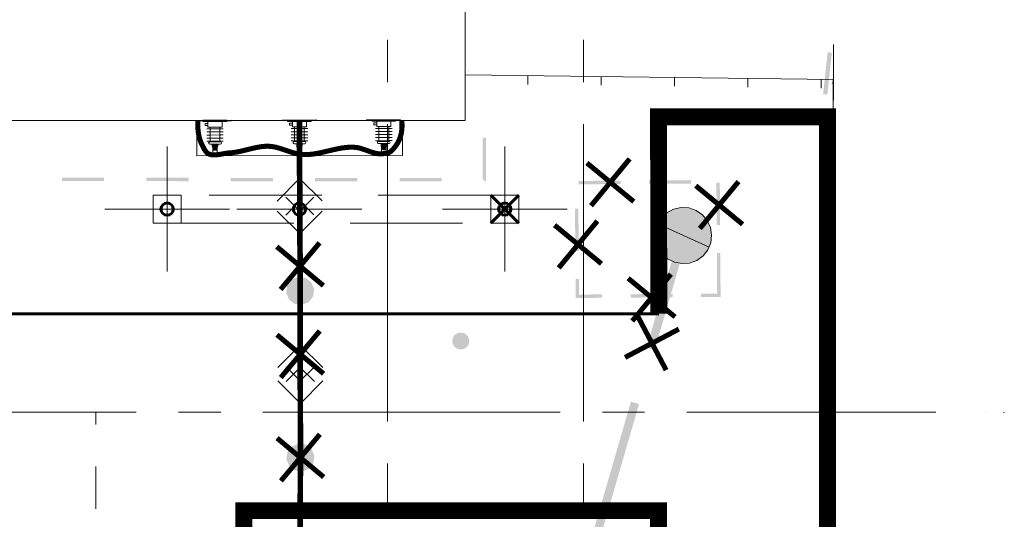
# Model space of a CAD drawing. Header units: millimetres. Extents: x 0 to 420, y 0 to 297.
# Tile 27 of 43: x 112 to 147, y 234 to 252. Entities that reach past the tile are written whole.
import ezdxf

# ---------------------------------------------------------------- set-up
doc = ezdxf.new("R2010")
doc.units = ezdxf.units.MM
for name, pattern in [('K5LT32769', [0]), ('K5LT32772', [0]), ('K5LT_AXLED', [15.063659, 10.563659, -1.5, 1.5, -1.5]), ('K5LT_BASIC', [0]), ('K5LT_DASHED', [6, 4, -2]), ('K5LT_THIN', [0])]:
    doc.linetypes.add(name, pattern=pattern)
for name, color, linetype, true_color in [('Демонтаж', 7, 'Continuous', 0x666666), ('Дороги', 7, 'Continuous', 0x666666), ('План ПС', 7, 'Continuous', 0x666666), ('Существующее оборудование', 7, 'Continuous', 0x7f7f7f), ('Топосъемка', 7, 'Continuous', 0x7f7f7f)]:
    doc.layers.add(name, color=color, linetype=linetype, true_color=true_color)

# ---------------------------------------------------------------- blocks, each defined once
blk = doc.blocks.new('U3')
at = {"layer": 'План ПС', "linetype": 'K5LT_AXLED', "lineweight": 18}
for q in [(122.18, 247.497), (119.961, 245.278), (122.18, 243.059), (124.399, 245.278)]:
    blk.add_line((122.18, 245.278), q, dxfattribs=at)
blk = doc.blocks.new('U36')
at = {"layer": 'План ПС', "linetype": 'K5LT_AXLED', "lineweight": 18}
for q in [(117.48, 247.497), (115.261, 245.278), (117.48, 243.059), (119.699, 245.278)]:
    blk.add_line((117.48, 245.278), q, dxfattribs=at)
blk = doc.blocks.new('U37')
at = {"layer": 'План ПС', "linetype": 'K5LT_AXLED', "lineweight": 18}
for q in [(129.48, 247.497), (127.261, 245.278), (129.48, 243.059), (131.699, 245.278)]:
    blk.add_line((129.48, 245.278), q, dxfattribs=at)
blk = doc.blocks.new('U38')
at = {"layer": 'План ПС', "linetype": 'K5LT_AXLED', "lineweight": 18}
for q in [(122.18, 247.497), (119.961, 245.278), (122.18, 243.059), (124.399, 245.278)]:
    blk.add_line((122.18, 245.278), q, dxfattribs=at)
blk = doc.blocks.new('U64')
at = {"layer": 'Существующее оборудование', "linetype": 'K5LT_THIN', "lineweight": 18}
for p, q in [((128.074, 260.819), (128.074, 248.432)), ((128.074, 248.432), (79.984, 248.432))]:
    blk.add_line(p, q, dxfattribs=at)
blk = doc.blocks.new('U70')
at = {"layer": 'Существующее оборудование', "linetype": 'K5LT_THIN', "lineweight": 18}
for p, q in [((118.539, 248.432), (125.839, 248.443)), ((118.541, 247.168), (118.539, 248.432)), ((125.839, 248.443), (125.841, 247.18)), ((125.841, 247.18), (118.541, 247.168))]:
    blk.add_line(p, q, dxfattribs=at)
blk = doc.blocks.new('U86')
at = {"layer": 'Существующее оборудование', "linetype": 'K5LT_THIN', "lineweight": 18}
for p, q in [((118.615, 248.432), (119.764, 248.435)), ((118.615, 248.414), (118.615, 248.432)), ((119.764, 248.435), (119.764, 248.417)), ((119.764, 248.417), (118.615, 248.414))]:
    blk.add_line(p, q, dxfattribs=at)
blk = doc.blocks.new('U87')
at = {"layer": 'Существующее оборудование', "linetype": 'K5LT_THIN', "lineweight": 18}
for p, q in [((121.571, 248.441), (122.792, 248.445)), ((121.571, 248.421), (121.571, 248.441)), ((122.792, 248.425), (121.571, 248.421)), ((122.792, 248.445), (122.792, 248.425))]:
    blk.add_line(p, q, dxfattribs=at)
blk = doc.blocks.new('U88')
at = {"layer": 'Существующее оборудование', "linetype": 'K5LT_THIN', "lineweight": 18}
for p, q in [((124.565, 248.45), (125.778, 248.453)), ((124.565, 248.43), (124.565, 248.45)), ((125.778, 248.433), (124.565, 248.43)), ((125.778, 248.453), (125.778, 248.433))]:
    blk.add_line(p, q, dxfattribs=at)
blk = doc.blocks.new('U117')
at = {"layer": 'План ПС', "linetype": 'K5LT_DASHED', "lineweight": 18}
for p, q in [((128.98, 245.778), (117.98, 245.778)), ((117.98, 245.778), (117.98, 244.778)), ((128.98, 244.778), (128.98, 245.778)), ((117.98, 244.778), (128.98, 244.778))]:
    blk.add_line(p, q, dxfattribs=at)
blk = doc.blocks.new('U118')
at = {"layer": 'План ПС', "linetype": 'K5LT_DASHED', "lineweight": 18}
for p, q in [((129.98, 245.778), (128.98, 245.778)), ((128.98, 245.778), (128.98, 244.778)), ((129.98, 244.778), (129.98, 245.778)), ((128.98, 244.778), (129.98, 244.778))]:
    blk.add_line(p, q, dxfattribs=at)
blk = doc.blocks.new('U119')
at = {"layer": 'План ПС', "linetype": 'K5LT_DASHED', "lineweight": 18}
for p, q in [((117.98, 245.778), (116.98, 245.778)), ((116.98, 245.778), (116.98, 244.778)), ((117.98, 244.778), (117.98, 245.778)), ((116.98, 244.778), (117.98, 244.778))]:
    blk.add_line(p, q, dxfattribs=at)
blk = doc.blocks.new('U211')
at = {"layer": 'Топосъемка'}
blk.add_hatch(color=256, dxfattribs=at).paths.add_polyline_path([(128.02, 240.307), (128.048, 240.32), (128.075, 240.335), (128.1, 240.353), (128.124, 240.373), (128.145, 240.396), (128.163, 240.42), (128.179, 240.447), (128.193, 240.475), (128.203, 240.504), (128.21, 240.534), (128.214, 240.565), (128.215, 240.596), (128.212, 240.627), (128.207, 240.657), (128.198, 240.687), (128.186, 240.716), (128.172, 240.743), (128.154, 240.769), (128.134, 240.793), (128.112, 240.814), (128.088, 240.833), (128.062, 240.85), (128.034, 240.864), (128.005, 240.874), (127.975, 240.882), (127.944, 240.887), (127.913, 240.888), (127.882, 240.887), (127.852, 240.882), (127.822, 240.874), (127.81, 240.869), (127.781, 240.857), (127.754, 240.842), (127.729, 240.824), (127.706, 240.804), (127.685, 240.781), (127.666, 240.756), (127.65, 240.73), (127.637, 240.702), (127.627, 240.672), (127.62, 240.642), (127.616, 240.611), (127.615, 240.58), (127.617, 240.55), (127.623, 240.519), (127.631, 240.489), (127.643, 240.461), (127.658, 240.433), (127.675, 240.408), (127.695, 240.384), (127.717, 240.362), (127.742, 240.343), (127.768, 240.327), (127.796, 240.313), (127.825, 240.302), (127.855, 240.294), (127.885, 240.29), (127.916, 240.288), (127.947, 240.29), (127.978, 240.295), (128.008, 240.303)])
blk = doc.blocks.new('U228')
at = {"layer": 'Топосъемка', "linetype": 'K5LT32772', "lineweight": 20}
blk.add_line((141.164, 251.134), (141.148, 248.634), dxfattribs=at)
blk = doc.blocks.new('U256')
at = {"layer": 'Топосъемка'}
blk.add_hatch(color=256, dxfattribs=at).paths.add_polyline_path([(122.151, 236.94), (121.912, 236.841), (121.754, 236.635), (121.72, 236.379), (121.819, 236.14), (122.024, 235.982), (122.281, 235.948), (122.52, 236.047), (122.678, 236.252), (122.712, 236.509), (122.613, 236.748), (122.407, 236.906)])
blk = doc.blocks.new('U257')
at = {"layer": 'Топосъемка'}
blk.add_hatch(color=256, dxfattribs=at).paths.add_polyline_path([(122.144, 242.864), (121.905, 242.765), (121.747, 242.56), (121.713, 242.303), (121.812, 242.064), (122.017, 241.907), (122.274, 241.873), (122.513, 241.972), (122.671, 242.177), (122.705, 242.433), (122.606, 242.673), (122.401, 242.83)])
blk = doc.blocks.new('U297')
at = {"layer": 'Топосъемка', "linetype": 'K5LT32772', "lineweight": 20}
for p, q in [((121.394, 245.564), (122.19, 246.368)), ((122.19, 246.368), (122.994, 245.572)), ((122.207, 242.868), (122.19, 246.368)), ((122.194, 245.568), (121.696, 245.066)), ((122.696, 245.071), (122.194, 245.568))]:
    blk.add_line(p, q, dxfattribs=at)
blk = doc.blocks.new('U298')
at = {"layer": 'Топосъемка', "linetype": 'K5LT32772', "lineweight": 20}
for p, q in [((122.183, 247.904), (122.199, 244.404)), ((122.195, 245.204), (121.693, 245.701)), ((122.693, 245.706), (122.195, 245.204)), ((121.395, 245.2), (122.199, 244.404)), ((122.199, 244.404), (122.995, 245.208))]:
    blk.add_line(p, q, dxfattribs=at)
blk = doc.blocks.new('U299')
at = {"layer": 'Топосъемка', "linetype": 'K5LT32772', "lineweight": 20}
for p, q in [((122.21, 241.868), (122.214, 238.368)), ((122.213, 239.168), (121.712, 239.668)), ((122.712, 239.669), (122.213, 239.168)), ((121.413, 239.167), (122.214, 238.368)), ((122.214, 238.368), (123.013, 239.169))]:
    blk.add_line(p, q, dxfattribs=at)
blk = doc.blocks.new('U300')
at = {"layer": 'Топосъемка', "linetype": 'K5LT32772', "lineweight": 20}
for p, q in [((121.412, 239.643), (122.211, 240.444)), ((122.211, 240.444), (123.012, 239.645)), ((122.215, 236.944), (122.211, 240.444)), ((122.212, 239.644), (121.713, 239.143)), ((122.713, 239.144), (122.212, 239.644))]:
    blk.add_line(p, q, dxfattribs=at)
blk = doc.blocks.new('U304')
at = {"layer": 'Топосъемка', "linetype": 'K5LT32772', "lineweight": 20}
for p, q in [((122.215, 235.944), (122.207, 232.444)), ((122.209, 233.244), (121.71, 233.745)), ((122.71, 233.743), (122.209, 233.244)), ((121.409, 233.246), (122.207, 232.444)), ((122.207, 232.444), (123.009, 233.242))]:
    blk.add_line(p, q, dxfattribs=at)
blk = doc.blocks.new('U316')
at = {"layer": 'Топосъемка'}
blk.add_hatch(color=256, dxfattribs=at).paths.add_polyline_path([(135.48, 245.273), (135.148, 245.068), (134.92, 244.752), (134.83, 244.372), (134.893, 243.987), (135.098, 243.655), (135.414, 243.427), (135.794, 243.337), (136.179, 243.4), (136.511, 243.605), (136.739, 243.921), (136.829, 244.301), (136.766, 244.686), (136.561, 245.018), (136.245, 245.246), (135.865, 245.336)])
at = {"layer": 'Топосъемка', "linetype": 'K5LT32769', "lineweight": 18}
for p, q in [((135.24, 245.144), (135.48, 245.273)), ((135.48, 245.273), (135.746, 245.333)), ((135.746, 245.333), (136.018, 245.319)), ((136.018, 245.319), (136.276, 245.231)), ((134.906, 244.72), (135.044, 244.955)), ((135.044, 244.955), (135.24, 245.144)), ((136.276, 245.231), (136.5, 245.078)), ((136.5, 245.078), (136.676, 244.869)), ((134.837, 244.457), (134.906, 244.72)), ((134.916, 244.753), (136.743, 243.92)), ((136.676, 244.869), (136.788, 244.621)), ((136.788, 244.621), (136.829, 244.352)), ((134.841, 244.185), (134.837, 244.457)), ((136.829, 244.352), (136.797, 244.082)), ((134.919, 243.924), (134.841, 244.185)), ((135.064, 243.693), (134.919, 243.924)), ((136.797, 244.082), (136.692, 243.83)), ((135.266, 243.51), (135.064, 243.693)), ((136.524, 243.616), (136.304, 243.456)), ((136.692, 243.83), (136.524, 243.616)), ((135.51, 243.389), (135.266, 243.51)), ((135.777, 243.338), (135.51, 243.389)), ((136.048, 243.361), (135.777, 243.338)), ((136.304, 243.456), (136.048, 243.361))]:
    blk.add_line(p, q, dxfattribs=at)

msp = doc.modelspace()

# ---------------------------------------------------------------- hatches: boundary and pattern name
at = {"layer": 'Топосъемка'}
for points in [[(141.101388, 250.83765), (140.952251, 250.853723), (140.791514, 249.362353), (140.940651, 249.34628)], [(128.097787, 250.215416), (128.077548, 250.21977), (128.068312, 250.213804), (128.068251, 250.210025), (128.077443, 250.211705)], [(128.204081, 250.177527), (128.192863, 250.194941), (128.172605, 250.19929), (128.192715, 250.185387)], [(141.155053, 249.81049), (141.087492, 249.752973), (141.154046, 249.738628)], [(128.807079, 246.261171), (128.807123, 246.321168), (128.808364, 247.814362), (128.688362, 247.814468), (128.687121, 246.321274), (128.740327, 246.321236), (128.740283, 246.261239), (128.747082, 246.261214)], [(140.962033, 247.855739), (140.81205, 247.853431), (140.835122, 246.353614), (140.985105, 246.355923)], [(115.240387, 246.392453), (113.740382, 246.393692), (113.740275, 246.273691), (115.24028, 246.272451)], [(118.240385, 246.389948), (116.740373, 246.391206), (116.740285, 246.271212), (118.240278, 246.269947)], [(121.240376, 246.387462), (119.74039, 246.388709), (119.740283, 246.268707), (121.240269, 246.267461)], [(124.240374, 246.384959), (122.740381, 246.386223), (122.740275, 246.266221), (124.240286, 246.264964)], [(127.240384, 246.38248), (125.74038, 246.383719), (125.740273, 246.263718), (127.240278, 246.262478)], [(133.598255, 246.28884), (132.098302, 246.278335), (132.099119, 246.158388), (133.599092, 246.168835)], [(136.098195, 246.30629), (134.59823, 246.295823), (134.599067, 246.17582), (136.099007, 246.186298)], [(137.119125, 246.213677), (136.999122, 246.21284), (137.009607, 244.71288), (137.129591, 244.713711)], [(132.094876, 245.288629), (131.974892, 245.2878), (131.985359, 243.787833), (132.105361, 243.788671)], [(141.008159, 244.856098), (140.858175, 244.853791), (140.881229, 243.353967), (141.031212, 243.356274)], [(134.518395, 240.353094), (134.806531, 240.269556), (134.834381, 240.36561), (135.597697, 242.998147), (135.97362, 244.29466), (135.83605, 244.334552), (135.685492, 244.378179), (135.309554, 243.081703), (134.53232, 240.401121)], [(137.136576, 243.713736), (137.016572, 243.712899), (137.026633, 242.272928), (136.446017, 242.268876), (136.446848, 242.148891), (137.087478, 242.153357), (137.147466, 242.15378), (137.147061, 242.213776)], [(132.116178, 242.238638), (132.112345, 242.788696), (131.992342, 242.787859), (131.996618, 242.177819), (131.99705, 242.117811), (132.057038, 242.118236), (132.946939, 242.124438), (132.946102, 242.244441)], [(135.446043, 242.261892), (133.946077, 242.251426), (133.946914, 242.131422), (135.446873, 242.141908)], [(141.054266, 241.856451), (140.904302, 241.854149), (140.927355, 240.354326), (141.077339, 240.356634)], [(141.100393, 238.85681), (140.950409, 238.854502), (140.973444, 237.354671), (141.123446, 237.356985)], [(134.249552, 238.348661), (133.961428, 238.432225), (133.933578, 238.336172), (133.284243, 236.096777), (132.496854, 233.381233), (131.733538, 230.748697), (131.719612, 230.70067), (131.705688, 230.652643), (131.993823, 230.569105), (132.007754, 230.617114), (132.784989, 233.297695), (133.572378, 236.013239), (134.235627, 238.300635)], [(141.146518, 235.857169), (140.996535, 235.85486), (141.019588, 234.355037), (141.169573, 234.357345)]]:
    msp.add_hatch(color=256, dxfattribs=at).paths.add_polyline_path(points)

# ---------------------------------------------------------------- linework, layer by layer
at = {"layer": 'Демонтаж', "linetype": 'K5LT_THIN', "const_width": 0.18}
for points in [[(132.396611, 246.917472), (134.063044, 245.543208), (133.229827, 246.23034), (133.916959, 247.063556), (132.542695, 245.397123)], [(136.264611, 246.109472), (137.931044, 244.735208), (137.097827, 245.42234), (137.784959, 246.255556), (136.410695, 244.589123)], [(131.248611, 244.707472), (132.915044, 243.333208), (132.081827, 244.02034), (132.768959, 244.853556), (131.394695, 243.187123)], [(121.376266, 243.942475), (123.033342, 242.556942), (122.204804, 243.249708), (122.89757, 244.078246), (121.512038, 242.421171)], [(133.862611, 242.817472), (135.529044, 241.443208), (134.695827, 242.13034), (135.382959, 242.963556), (134.008695, 241.297123)], [(134.206642, 241.463957), (135.213013, 239.552722), (134.709827, 240.50834), (135.665444, 241.011525), (133.75421, 240.005154)], [(121.383097, 240.811114), (123.040172, 239.425582), (122.211635, 240.118348), (122.904401, 240.946886), (121.518868, 239.28981)], [(121.387358, 237.136614), (123.044433, 235.751081), (122.215896, 236.443847), (122.908662, 237.272385), (121.523129, 235.61531)]]:
    msp.add_lwpolyline(points, dxfattribs=at)
at = {"layer": 'Дороги', "linetype": 'K5LT_BASIC', "lineweight": 60}
for p, q in [((77.685175, 241.558758), (134.952323, 241.558758)), ((124.702535, 234.556868), (130.761952, 234.556868))]:
    msp.add_line(p, q, dxfattribs=at)
at = {"layer": 'Дороги', "linetype": 'K5LT_AXLED', "lineweight": 18}
for p, q in [((60.6295, 238.058758), (144.802249, 238.058758)), ((114.952535, 222.558758), (114.952535, 238.058758))]:
    msp.add_line(p, q, dxfattribs=at)
at = {"layer": 'Дороги', "linetype": 'K5LT_BASIC', "const_width": 0.6}
msp.add_lwpolyline([(109.702535, 234.558758), (109.702535, 228.558758), (120.202535, 228.558758), (120.202535, 234.558758), (134.943175, 234.558758), (134.943175, 227.558758), (140.943175, 227.558758), (140.943175, 248.558758), (134.943175, 248.558758), (134.952323, 241.558758)], dxfattribs=at)
at = {"layer": 'План ПС', "linetype": 'K5LT_AXLED', "lineweight": 18}
for p, q in [((125.316496, 222.665447), (125.316496, 266.005447)), ((132.276496, 222.665447), (132.276496, 266.005448)), ((146.60379, 238.045324), (146.60379, 238.044868)), ((147.195039, 238.045216), (147.229613, 238.04521))]:
    msp.add_line(p, q, dxfattribs=at)
at = {"layer": 'План ПС', "linetype": 'K5LT_BASIC', "lineweight": 60}
for p, q in [((128.980117, 245.778186), (129.980117, 244.778186)), ((128.980117, 244.778186), (129.980117, 245.778186)), ((128.980117, 245.778186), (129.980117, 244.778186)), ((128.980117, 244.778186), (129.980117, 245.778186))]:
    msp.add_line(p, q, dxfattribs=at)
for centre in [(117.480117, 245.278186), (122.180117, 245.278186), (122.180117, 245.278186), (129.480117, 245.278186)]:
    msp.add_circle(centre, 0.219, dxfattribs=at)
at = {"layer": 'Существующее оборудование', "linetype": 'K5LT_THIN', "lineweight": 18}
for p, q in [((141.156696, 249.150732), (141.156696, 250.50015)), ((128.066016, 250.050764), (141.156101, 249.884073)), ((130.293427, 250.0224), (130.293427, 249.7104)), ((132.899357, 249.989216), (132.899357, 249.677216)), ((135.505287, 249.956031), (135.505287, 249.644031)), ((138.111217, 249.922847), (138.111217, 249.610847)), ((140.717146, 249.889663), (140.717146, 249.577663)), ((141.156104, 249.875454), (141.156696, 249.875451)), ((118.760977, 248.433475), (119.600974, 248.435853)), ((119.380974, 248.43523), (118.980976, 248.434098)), ((121.760965, 248.44197), (122.600962, 248.444349)), ((121.761106, 248.391971), (121.761022, 248.42197)), ((122.380962, 248.443726), (121.980964, 248.442593)), ((122.601018, 248.424349), (122.601103, 248.394349)), ((124.760953, 248.450466), (125.600949, 248.452845)), ((124.761094, 248.400466), (124.761009, 248.430466)), ((125.38095, 248.452222), (124.980952, 248.451089)), ((125.38095, 248.452222), (124.980952, 248.451089)), ((125.601006, 248.432845), (125.601091, 248.402845)), ((118.761119, 248.383475), (118.761034, 248.413475)), ((119.601115, 248.385854), (118.761119, 248.383475)), ((118.831464, 248.261674), (118.831311, 248.315673)), ((118.839288, 248.323696), (118.931288, 248.323956)), ((118.931486, 248.253957), (118.839486, 248.253696)), ((118.997699, 248.139579), (118.885985, 248.128464)), ((119.474525, 248.130131), (118.885985, 248.128464)), ((119.474525, 248.130131), (118.885985, 248.128464)), ((118.99776, 248.117982), (118.885985, 248.128464)), ((118.931118, 248.383956), (119.431116, 248.385372)), ((118.931656, 248.193957), (118.931118, 248.383956)), ((118.931288, 248.323956), (118.931486, 248.253957)), ((119.431654, 248.195373), (118.931656, 248.193957)), ((119.006709, 248.149558), (119.006582, 248.194425)), ((119.006922, 248.074298), (119.006826, 248.108054)), ((119.007018, 248.040542), (119.006922, 248.074298)), ((119.353683, 248.15054), (119.353556, 248.195199)), ((119.353896, 248.07528), (119.3538, 248.109037)), ((119.353992, 248.041524), (119.353896, 248.07528)), ((119.362749, 248.140613), (119.474525, 248.130131)), ((119.36281, 248.119016), (119.474525, 248.130131)), ((119.431116, 248.385372), (119.431654, 248.195373)), ((119.60103, 248.415853), (119.601115, 248.385854)), ((122.601103, 248.394349), (121.761106, 248.391971)), ((121.831452, 248.270169), (121.831299, 248.324169)), ((121.839276, 248.332192), (121.931276, 248.332452)), ((121.931474, 248.262453), (121.839474, 248.262192)), ((121.997687, 248.148074), (121.885973, 248.13696)), ((122.474513, 248.138626), (121.885973, 248.13696)), ((122.474513, 248.138626), (121.885973, 248.13696)), ((121.997748, 248.126478), (121.885973, 248.13696)), ((121.931106, 248.392452), (122.431104, 248.393868)), ((121.931644, 248.202453), (121.931106, 248.392452)), ((121.931276, 248.332452), (121.931474, 248.262453)), ((122.431642, 248.203869), (121.931644, 248.202453)), ((122.006697, 248.158054), (122.00657, 248.20292)), ((122.00691, 248.082794), (122.006814, 248.11655)), ((122.007006, 248.049037), (122.00691, 248.082794)), ((122.353671, 248.159036), (122.353544, 248.203694)), ((122.353884, 248.083776), (122.353788, 248.117532)), ((122.35398, 248.05002), (122.353884, 248.083776)), ((122.362737, 248.149108), (122.474513, 248.138626)), ((122.362798, 248.127512), (122.474513, 248.138626)), ((122.431104, 248.393868), (122.431642, 248.203869)), ((125.601091, 248.402845), (124.761094, 248.400466)), ((124.83144, 248.278665), (124.831287, 248.332665)), ((124.839264, 248.340687), (124.931264, 248.340948)), ((124.931462, 248.270948), (124.839462, 248.270688)), ((124.997675, 248.15657), (124.885961, 248.145455)), ((125.4745, 248.147122), (124.885961, 248.145455)), ((125.4745, 248.147122), (124.885961, 248.145455)), ((124.997736, 248.134974), (124.885961, 248.145455)), ((124.931094, 248.400948), (125.431092, 248.402364)), ((124.931094, 248.400948), (125.431092, 248.402364)), ((124.931632, 248.210949), (124.931094, 248.400948)), ((124.931264, 248.340948), (124.931462, 248.270948)), ((125.43163, 248.212364), (124.931632, 248.210949)), ((125.006685, 248.166549), (125.006558, 248.211416)), ((125.006898, 248.091289), (125.006802, 248.125046)), ((125.006994, 248.057533), (125.006898, 248.091289)), ((125.353659, 248.167532), (125.353532, 248.21219)), ((125.353872, 248.092272), (125.353776, 248.126028)), ((125.353968, 248.058516), (125.353872, 248.092272)), ((125.362725, 248.157604), (125.4745, 248.147122)), ((125.362786, 248.136007), (125.4745, 248.147122)), ((125.431092, 248.402364), (125.43163, 248.212364)), ((118.998008, 248.030562), (118.886293, 248.019448)), ((119.474833, 248.021114), (118.886293, 248.019448)), ((118.998069, 248.008966), (118.886293, 248.019448)), ((118.998316, 247.921546), (118.886602, 247.910431)), ((119.475142, 247.912098), (118.886602, 247.910431)), ((118.998378, 247.899949), (118.886602, 247.910431)), ((118.998625, 247.81253), (118.886911, 247.801415)), ((119.475451, 247.803082), (118.886911, 247.801415)), ((118.998686, 247.790933), (118.886911, 247.801415)), ((119.007231, 247.965281), (119.007135, 247.999038)), ((119.007326, 247.931525), (119.007231, 247.965281)), ((119.007539, 247.856265), (119.007444, 247.890021)), ((119.007635, 247.822509), (119.007539, 247.856265)), ((119.007848, 247.747249), (119.007753, 247.781005)), ((119.007944, 247.713493), (119.007848, 247.747249)), ((119.354205, 247.966264), (119.354109, 248.00002)), ((119.3543, 247.932508), (119.354205, 247.966264)), ((119.354513, 247.857248), (119.354418, 247.891004)), ((119.354609, 247.823492), (119.354513, 247.857248)), ((119.354822, 247.748231), (119.354727, 247.781988)), ((119.354918, 247.714475), (119.354822, 247.748231)), ((119.363058, 248.031596), (119.474833, 248.021114)), ((119.363119, 248.01), (119.474833, 248.021114)), ((119.363367, 247.92258), (119.475142, 247.912098)), ((119.363428, 247.900983), (119.475142, 247.912098)), ((119.363675, 247.813564), (119.475451, 247.803082)), ((119.363737, 247.791967), (119.475451, 247.803082)), ((121.997996, 248.039058), (121.886281, 248.027943)), ((122.474821, 248.02961), (121.886281, 248.027943)), ((121.998057, 248.017461), (121.886281, 248.027943)), ((121.998304, 247.930042), (121.88659, 247.918927)), ((122.47513, 247.920594), (121.88659, 247.918927)), ((121.998366, 247.908445), (121.88659, 247.918927)), ((121.998613, 247.821026), (121.886899, 247.809911)), ((122.475439, 247.811577), (121.886899, 247.809911)), ((121.998674, 247.799429), (121.886899, 247.809911)), ((122.007219, 247.973777), (122.007123, 248.007533)), ((122.007314, 247.940021), (122.007219, 247.973777)), ((122.007527, 247.864761), (122.007432, 247.898517)), ((122.007623, 247.831005), (122.007527, 247.864761)), ((122.007836, 247.755745), (122.007741, 247.789501)), ((122.007932, 247.721988), (122.007836, 247.755745)), ((122.354193, 247.97476), (122.354097, 248.008516)), ((122.354288, 247.941004), (122.354193, 247.97476)), ((122.354501, 247.865744), (122.354406, 247.8995)), ((122.354597, 247.831987), (122.354501, 247.865744)), ((122.35481, 247.756727), (122.354715, 247.790483)), ((122.354906, 247.722971), (122.35481, 247.756727)), ((122.363046, 248.040092), (122.474821, 248.02961)), ((122.363107, 248.018495), (122.474821, 248.02961)), ((122.363355, 247.931076), (122.47513, 247.920594)), ((122.363416, 247.909479), (122.47513, 247.920594)), ((122.363663, 247.822059), (122.475439, 247.811577)), ((122.363724, 247.800463), (122.475439, 247.811577)), ((124.997984, 248.047554), (124.886269, 248.036439)), ((125.474809, 248.038106), (124.886269, 248.036439)), ((124.998045, 248.025957), (124.886269, 248.036439)), ((124.998292, 247.938538), (124.886578, 247.927423)), ((125.475118, 247.92909), (124.886578, 247.927423)), ((124.998353, 247.916941), (124.886578, 247.927423)), ((124.998601, 247.829521), (124.886887, 247.818406)), ((125.475427, 247.820073), (124.886887, 247.818406)), ((124.998662, 247.807925), (124.886887, 247.818406)), ((124.99891, 247.720505), (124.887196, 247.70939)), ((125.007207, 247.982273), (125.007111, 248.016029)), ((125.007302, 247.948517), (125.007207, 247.982273)), ((125.007515, 247.873257), (125.00742, 247.907013)), ((125.007611, 247.8395), (125.007515, 247.873257)), ((125.007824, 247.76424), (125.007728, 247.797997)), ((125.00792, 247.730484), (125.007824, 247.76424)), ((125.354181, 247.983256), (125.354085, 248.017012)), ((125.354276, 247.949499), (125.354181, 247.983256)), ((125.354489, 247.874239), (125.354394, 247.907996)), ((125.354585, 247.840483), (125.354489, 247.874239)), ((125.354798, 247.765223), (125.354703, 247.798979)), ((125.354894, 247.731467), (125.354798, 247.765223)), ((125.363034, 248.048588), (125.474809, 248.038106)), ((125.363095, 248.026991), (125.474809, 248.038106)), ((125.363343, 247.939571), (125.475118, 247.92909)), ((125.363404, 247.917975), (125.475118, 247.92909)), ((125.363651, 247.830555), (125.475427, 247.820073)), ((125.363712, 247.808958), (125.475427, 247.820073)), ((125.36396, 247.721539), (125.475735, 247.711057)), ((118.998934, 247.703513), (118.88722, 247.692399)), ((119.475759, 247.694065), (118.88722, 247.692399)), ((118.998995, 247.681917), (118.88722, 247.692399)), ((119.369085, 247.668342), (118.994038, 247.667279)), ((119.369304, 247.59101), (118.994257, 247.589948)), ((119.008075, 247.667319), (119.008061, 247.671989)), ((119.085773, 247.590207), (119.277788, 247.590751)), ((119.085934, 247.533592), (119.085773, 247.590207)), ((119.277882, 247.557443), (119.085868, 247.556899)), ((119.267976, 247.524107), (119.095962, 247.52362)), ((119.102388, 247.375837), (119.10197, 247.523637)), ((119.262247, 247.425706), (119.102248, 247.425253)), ((119.10273, 247.255254), (119.102248, 247.425253)), ((119.262387, 247.37629), (119.261969, 247.52409)), ((119.262729, 247.255707), (119.262247, 247.425706)), ((119.277788, 247.590751), (119.277948, 247.534136)), ((119.355049, 247.668302), (119.355035, 247.672971)), ((119.363984, 247.704547), (119.475759, 247.694065)), ((119.364045, 247.682951), (119.475759, 247.694065)), ((121.998922, 247.712009), (121.887208, 247.700894)), ((122.475747, 247.702561), (121.887208, 247.700894)), ((121.998983, 247.690413), (121.887208, 247.700894)), ((122.369073, 247.676837), (121.994026, 247.675775)), ((122.369292, 247.599506), (121.994245, 247.598443)), ((122.008062, 247.675815), (122.008049, 247.680485)), ((122.085761, 247.598703), (122.277776, 247.599246)), ((122.085922, 247.542088), (122.085761, 247.598703)), ((122.27787, 247.565939), (122.085856, 247.565395)), ((122.267964, 247.532603), (122.09595, 247.532116)), ((122.102376, 247.384333), (122.101957, 247.532133)), ((122.262235, 247.434202), (122.102236, 247.433749)), ((122.102718, 247.263749), (122.102236, 247.433749)), ((122.262375, 247.384786), (122.261957, 247.532586)), ((122.262717, 247.264202), (122.262235, 247.434202)), ((122.277776, 247.599246), (122.277936, 247.542631)), ((122.355037, 247.676798), (122.355023, 247.681467)), ((122.363972, 247.713043), (122.475747, 247.702561)), ((122.364033, 247.691446), (122.475747, 247.702561)), ((125.475735, 247.711057), (124.887196, 247.70939)), ((124.998971, 247.698908), (124.887196, 247.70939)), ((125.369061, 247.685333), (124.994014, 247.684271)), ((125.36928, 247.608001), (124.994233, 247.606939)), ((125.00805, 247.684311), (125.008037, 247.68898)), ((125.085749, 247.607198), (125.277764, 247.607742)), ((125.08591, 247.550583), (125.085749, 247.607198)), ((125.277858, 247.574435), (125.085844, 247.573891)), ((125.267952, 247.541099), (125.095938, 247.540612)), ((125.102364, 247.392828), (125.101945, 247.540629)), ((125.262223, 247.442697), (125.102224, 247.442244)), ((125.102705, 247.272245), (125.102224, 247.442244)), ((125.262363, 247.393282), (125.261945, 247.541082)), ((125.262705, 247.272698), (125.262223, 247.442697)), ((125.277764, 247.607742), (125.277924, 247.551127)), ((125.355025, 247.685293), (125.355011, 247.689963)), ((125.364021, 247.699942), (125.475735, 247.711057)), ((119.262729, 247.255707), (119.10273, 247.255254)), ((122.262717, 247.264202), (122.102718, 247.263749)), ((125.262705, 247.272698), (125.102705, 247.272245))]:
    msp.add_line(p, q, dxfattribs=at)
at = {"layer": 'Существующее оборудование', "linetype": 'K5LT_BASIC', "lineweight": 60}
for p, q in [((119.220098, 247.206302), (119.182729, 247.25548)), ((122.183062, 247.23057), (122.182717, 247.263976)), ((125.16499, 247.248197), (125.182705, 247.272472))]:
    msp.add_line(p, q, dxfattribs=at)
at = {"layer": 'Существующее оборудование', "linetype": 'K5LT_THIN', "const_width": 0.18}
for points in [[(118.571237, 248.434931), (118.568408, 248.339474), (118.568887, 248.249318), (118.572489, 248.163797), (118.579073, 248.082406), (118.588528, 248.004755), (118.600766, 247.930535), (118.615714, 247.859493), (118.633313, 247.791426), (118.65351, 247.726161), (118.676262, 247.663553), (118.701533, 247.60348), (118.710884, 247.583207), (118.722588, 247.558376), (118.741574, 247.518532), (118.774781, 247.452549), (118.807837, 247.394128), (118.83513, 247.352437), (118.860146, 247.31968), (118.884051, 247.293238), (118.90128, 247.277054), (118.923413, 247.25984), (118.947793, 247.24484), (118.974548, 247.232075), (119.003835, 247.221574), (119.035859, 247.21337), (119.070884, 247.207509), (119.10927, 247.204054), (119.151529, 247.20309), (119.198432, 247.20475), (119.251247, 247.209248), (119.312357, 247.216987), (119.38743, 247.228914), (119.486981, 247.246515), (119.591388, 247.263971), (119.659668, 247.272917), (119.713899, 247.277475), (119.786408, 247.283178), (119.863474, 247.29234), (119.946482, 247.305287), (120.037758, 247.322568), (120.141824, 247.345247), (120.27023, 247.376037), (120.44328, 247.418986), (120.597853, 247.454954), (120.708848, 247.477229), (120.801572, 247.492417), (120.884348, 247.502632), (120.960459, 247.508715), (121.031639, 247.511113), (121.098954, 247.510099), (121.145971, 247.507322), (121.1948, 247.502419), (121.254491, 247.493667), (121.319385, 247.481075), (121.389321, 247.46441), (121.466401, 247.442982), (121.554828, 247.415418), (121.665956, 247.378013), (121.817983, 247.325928), (121.942785, 247.286259), (122.032185, 247.261557), (122.108593, 247.24393), (122.177605, 247.231406), (122.217755, 247.225819), (122.282916, 247.219401), (122.350565, 247.215897), (122.421063, 247.215387), (122.49488, 247.217978), (122.572649, 247.223813), (122.655259, 247.233092), (122.744038, 247.246117), (122.84113, 247.263374), (122.950464, 247.285756), (123.080978, 247.31529), (123.250356, 247.355714), (123.460791, 247.40442), (123.593934, 247.431589), (123.701241, 247.450032), (123.79585, 247.462951), (123.882238, 247.471446), (123.962643, 247.476073), (124.038393, 247.477161), (124.110359, 247.474927), (124.179152, 247.469524), (124.209209, 247.466089), (124.24105, 247.461458), (124.286283, 247.452894), (124.34273, 247.439343), (124.405128, 247.421317), (124.477108, 247.397555), (124.568947, 247.364509), (124.697067, 247.317921), (124.791818, 247.286848), (124.860822, 247.26788), (124.920458, 247.254923), (124.974528, 247.246541), (125.024744, 247.242085), (125.072067, 247.241186), (125.117105, 247.243612), (125.123761, 247.244259), (125.136109, 247.245487), (125.158636, 247.247608), (125.201133, 247.251706), (125.266841, 247.260397), (125.311477, 247.26984), (125.346391, 247.28063), (125.375564, 247.29307), (125.378211, 247.2944), (125.403509, 247.308991), (125.429457, 247.327482), (125.456452, 247.350397), (125.485186, 247.378644), (125.517053, 247.414007), (125.55517, 247.460324), (125.582892, 247.495181), (125.618312, 247.542238), (125.650958, 247.590891), (125.680831, 247.641141), (125.707932, 247.692991), (125.732261, 247.74644), (125.753817, 247.801492), (125.772601, 247.858146), (125.788613, 247.916405), (125.801853, 247.976269), (125.812321, 248.037741), (125.820017, 248.100822), (125.824941, 248.165512), (125.827095, 248.231814), (125.826477, 248.299728), (125.823087, 248.369257), (125.817656, 248.433331)], [(119.262247, 247.425706), (119.239972, 247.435551), (119.217706, 247.442195), (119.195449, 247.44564), (119.182109, 247.44617), (119.159867, 247.444495), (119.137633, 247.439621), (119.115409, 247.431546), (119.102248, 247.425253)], [(122.262235, 247.434202), (122.23996, 247.444046), (122.217694, 247.450691), (122.195437, 247.454135), (122.182097, 247.454666), (122.159855, 247.452991), (122.137621, 247.448116), (122.115397, 247.440041), (122.102236, 247.433749)], [(125.262223, 247.442697), (125.239948, 247.452542), (125.217682, 247.459187), (125.195425, 247.462631), (125.182085, 247.463162), (125.159843, 247.461487), (125.137609, 247.456612), (125.115385, 247.448537), (125.102224, 247.442244)]]:
    msp.add_lwpolyline(points, dxfattribs=at)
at = {"layer": 'Существующее оборудование', "linetype": 'K5LT_THIN', "lineweight": 18}
for centre, radius, start, end in [((118.839311, 248.315696), 0.008, 90.1622572, 180.1622572), ((118.839464, 248.261696), 0.008, 180.1622572, 270.1622572), ((118.996709, 248.14953), 0.01, 275.6818325, 0.1622572), ((118.996826, 248.108026), 0.01, 0.1622572, 84.6426819), ((119.363683, 248.150569), 0.01, 180.1622572, 264.6426819), ((119.3638, 248.109065), 0.01, 95.6818325, 180.1622572), ((121.839299, 248.324192), 0.008, 90.1622572, 180.1622572), ((121.839452, 248.270192), 0.008, 180.1622572, 270.1622572), ((121.996697, 248.158025), 0.01, 275.6818325, 0.1622572), ((121.996814, 248.116521), 0.01, 0.1622572, 84.6426819), ((122.363671, 248.159065), 0.01, 180.1622572, 264.6426819), ((122.363788, 248.117561), 0.01, 95.6818325, 180.1622572), ((124.839287, 248.332687), 0.008, 90.1622572, 180.1622572), ((124.83944, 248.278688), 0.008, 180.1622572, 270.1622572), ((124.996685, 248.166521), 0.01, 275.6818325, 0.1622572), ((124.996802, 248.125017), 0.01, 0.1622572, 84.6426819), ((125.363659, 248.16756), 0.01, 180.1622572, 264.6426819), ((125.363776, 248.126056), 0.01, 95.6818325, 180.1622572), ((118.997018, 248.040513), 0.01, 275.6818325, 0.1622572), ((118.997135, 247.999009), 0.01, 0.1622572, 84.6426819), ((118.997326, 247.931497), 0.01, 275.6818325, 0.1622572), ((118.997444, 247.889993), 0.01, 0.1622572, 84.6426819), ((118.997635, 247.822481), 0.01, 275.6818325, 0.1622572), ((118.997753, 247.780977), 0.01, 0.1622572, 84.6426819), ((119.363992, 248.041553), 0.01, 180.1622572, 264.6426819), ((119.364109, 248.000049), 0.01, 95.6818325, 180.1622572), ((119.3643, 247.932536), 0.01, 180.1622572, 264.6426819), ((119.364418, 247.891032), 0.01, 95.6818325, 180.1622572), ((119.364609, 247.82352), 0.01, 180.1622572, 264.6426819), ((119.364727, 247.782016), 0.01, 95.6818325, 180.1622572), ((121.997006, 248.049009), 0.01, 275.6818325, 0.1622572), ((121.997123, 248.007505), 0.01, 0.1622572, 84.6426819), ((121.997314, 247.939993), 0.01, 275.6818325, 0.1622572), ((121.997432, 247.898489), 0.01, 0.1622572, 84.6426819), ((121.997623, 247.830976), 0.01, 275.6818325, 0.1622572), ((121.997741, 247.789473), 0.01, 0.1622572, 84.6426819), ((121.997932, 247.72196), 0.01, 275.6818325, 0.1622572), ((122.36398, 248.050048), 0.01, 180.1622572, 264.6426819), ((122.364097, 248.008544), 0.01, 95.6818325, 180.1622572), ((122.364288, 247.941032), 0.01, 180.1622572, 264.6426819), ((122.364406, 247.899528), 0.01, 95.6818325, 180.1622572), ((122.364597, 247.832016), 0.01, 180.1622572, 264.6426819), ((122.364715, 247.790512), 0.01, 95.6818325, 180.1622572), ((122.364906, 247.722999), 0.01, 180.1622572, 264.6426819), ((124.996994, 248.057505), 0.01, 275.6818325, 0.1622572), ((124.997111, 248.016001), 0.01, 0.1622572, 84.6426819), ((124.997302, 247.948488), 0.01, 275.6818325, 0.1622572), ((124.99742, 247.906985), 0.01, 0.1622572, 84.6426819), ((124.997611, 247.839472), 0.01, 275.6818325, 0.1622572), ((124.997729, 247.797968), 0.01, 0.1622572, 84.6426819), ((124.99792, 247.730456), 0.01, 275.6818325, 0.1622572), ((125.363968, 248.058544), 0.01, 180.1622572, 264.6426819), ((125.364085, 248.01704), 0.01, 95.6818325, 180.1622572), ((125.364276, 247.949528), 0.01, 180.1622572, 264.6426819), ((125.364394, 247.908024), 0.01, 95.6818325, 180.1622572), ((125.364585, 247.840511), 0.01, 180.1622572, 264.6426819), ((125.364703, 247.799008), 0.01, 95.6818325, 180.1622572), ((125.364894, 247.731495), 0.01, 180.1622572, 264.6426819), ((118.994148, 247.628614), 0.038666, 90.1622572, 270.1622572), ((118.997944, 247.713464), 0.01, 275.6818325, 0.1622572), ((118.998061, 247.67196), 0.01, 0.1622572, 84.6426819), ((119.095934, 247.53362), 0.01, 180.1622572, 270.1622572), ((119.267948, 247.534107), 0.01, 270.1622572, 0.1622572), ((119.364918, 247.714504), 0.01, 180.1622572, 264.6426819), ((119.365035, 247.673), 0.01, 95.6818325, 180.1622572), ((119.369194, 247.629676), 0.038666, 270.1622572, 90.1622572), ((121.994136, 247.637109), 0.038666, 90.1622572, 270.1622572), ((121.998049, 247.680456), 0.01, 0.1622572, 84.6426819), ((122.095922, 247.542116), 0.01, 180.1622572, 270.1622572), ((122.267936, 247.542603), 0.01, 270.1622572, 0.1622572), ((122.365023, 247.681495), 0.01, 95.6818325, 180.1622572), ((122.369182, 247.638171), 0.038666, 270.1622572, 90.1622572), ((124.994124, 247.645605), 0.038666, 90.1622572, 270.1622572), ((124.998037, 247.688952), 0.01, 0.1622572, 84.6426819), ((125.09591, 247.550612), 0.01, 180.1622572, 270.1622572), ((125.267924, 247.551099), 0.01, 270.1622572, 0.1622572), ((125.365011, 247.689991), 0.01, 95.6818325, 180.1622572), ((125.36917, 247.646667), 0.038666, 270.1622572, 90.1622572)]:
    msp.add_arc(centre, radius, start, end, dxfattribs=at)
at = {"layer": 'Топосъемка', "linetype": 'K5LT32772', "const_width": 0.2}
for points in [[(122.180117, 248.403681), (122.209025, 242.368346)], [(122.209025, 242.368346), (122.215896, 236.443847)], [(122.215896, 236.443847), (122.20219, 230.144376)]]:
    msp.add_lwpolyline(points, dxfattribs=at)

# ---------------------------------------------------------------- block references
at = {"layer": 'План ПС'}
for name in ['U36', 'U3', 'U38', 'U37', 'U119', 'U117', 'U118']:
    msp.add_blockref(name, (0, 0), dxfattribs=at)
at = {"layer": 'Существующее оборудование'}
for name in ['U64', 'U70', 'U86', 'U87', 'U88']:
    msp.add_blockref(name, (0, 0), dxfattribs=at)
at = {"layer": 'Топосъемка'}
for name in ['U228', 'U298', 'U297', 'U316', 'U257', 'U299', 'U211', 'U300', 'U256', 'U304']:
    msp.add_blockref(name, (0, 0), dxfattribs=at)

doc.saveas('drawing.dxf')
